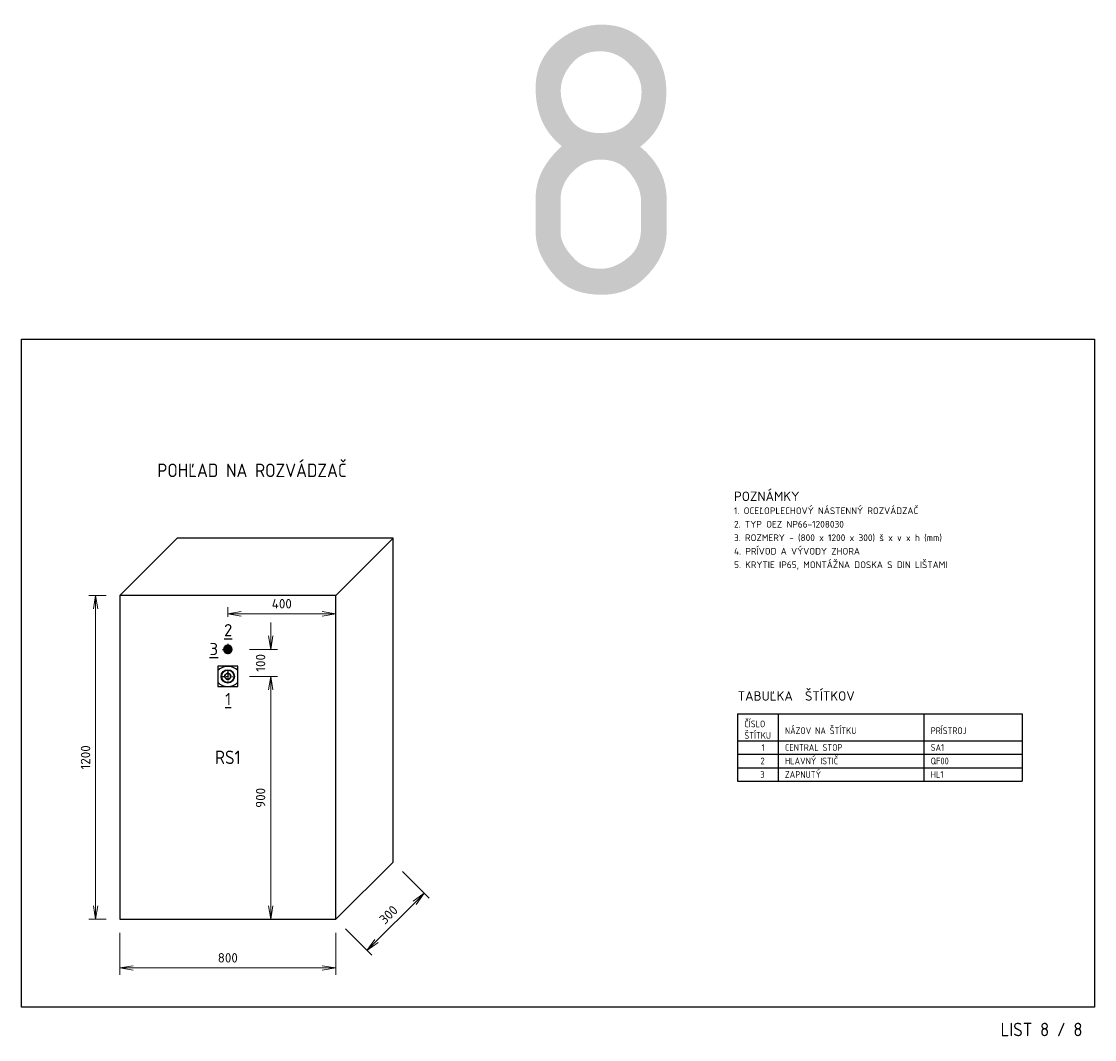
# Model space of a CAD drawing. Extents: x -1985 to 1512, y -2751 to -390.
# Tile 7 of 7: x 1114 to 1512, y -768 to -391. Entities that reach past the tile are written whole.
import ezdxf
from ezdxf.enums import TextEntityAlignment as Align

# ---------------------------------------------------------------- set-up
doc = ezdxf.new("R2010")
doc.units = 0
doc.header["$MEASUREMENT"] = 0
doc.header["$PDMODE"] = 3
doc.linetypes.add('DASHDOT2', pattern=[0.5, 0.25, -0.125, 0, -0.125])
doc.layers.get('0').update_dxf_attribs({"linetype": 'CONTINUOUS'})
doc.layers.get('Defpoints').update_dxf_attribs({"linetype": 'CONTINUOUS'})
for name, color, linetype in [('45', 7, 'CONTINUOUS'), ('_EL', 7, 'CONTINUOUS'), ('_ELEKTRO', 7, 'CONTINUOUS'), ('AE_POZNÁMKY', 7, 'CONTINUOUS')]:
    doc.layers.add(name, color=color, linetype=linetype)
for name, color, linetype, lineweight in [('E_L1', 7, 'CONTINUOUS', 25), ('E_popis', 4, 'CONTINUOUS', 40), ('E_text', 7, 'CONTINUOUS', 25)]:
    doc.layers.add(name, color=color, linetype=linetype, lineweight=lineweight)
doc.layers.add('view', color=1, linetype='CONTINUOUS', plot=False)
doc.styles.add('I085', font='isocp3.shx', dxfattribs={"width": 0.85})
doc.styles.add('ISOCP3', font='isocp3.shx')
doc.styles.add('ISOCPEUR', font='isocpeur.ttf')
doc.styles.add('SL', font='isocp3.shx', dxfattribs={"width": 0.85})
doc.styles.get("Standard").update_dxf_attribs({"font": 'Romans.shx'})
doc.dimstyles.get("Standard").update_dxf_attribs({"dimtxt": 0.18, "dimasz": 0.18, "dimexe": 0.18, "dimexo": 0.0625, "dimgap": 0.09, "dimtad": 0, "dimtih": 1, "dimtoh": 1, "dimdec": 4, "dimzin": 0, "dimdsep": 46, "dimtxsty": 'Standard', "dimcen": 0.09, "dimadec": 0, "dimazin": 0, "dimtfac": 1, "dimtdec": 4, "dimtofl": 0, "dimtmove": 0, "dimatfit": 3, "dimfxl": 1, "dimtolj": 1, "dimtzin": 0, "dimarcsym": 0})

# ---------------------------------------------------------------- blocks, each defined once
blk = doc.blocks.new('_Open')
at = {"color": 0, "linetype": 'ByBlock', "lineweight": -2}
for p, q in [((-1, 0.167), (0, 0)), ((-1, -0.167), (0, 0)), ((0, 0), (-1, 0))]:
    blk.add_line(p, q, dxfattribs=at)
blk = doc.blocks.new('*D47')
at = {"layer": 'Defpoints', "color": 0, "ltscale": 10, "transparency": 16777216}
for p in [(1251.91, -702.07), (1263.47, -713.63), (1230.69, -723.28)]:
    blk.add_point(p, dxfattribs=at)
at = {"layer": 'E_L1', "color": 0, "lineweight": 5, "ltscale": 10, "transparency": 16777216}
for p, q in [((1255.44, -705.6), (1265.24, -715.4)), ((1234.23, -726.82), (1244.02, -736.61))]:
    blk.add_line(p, q, dxfattribs=at)
at = {"layer": 'E_L1', "color": 0, "lineweight": 20, "ltscale": 10, "transparency": 16777216}
blk.add_line((1245.79, -731.31), (1259.93, -717.16), dxfattribs=at)
at = {"layer": 'E_L1', "color": 0, "lineweight": 20, "ltscale": 10, "transparency": 16777216, "xscale": 5, "yscale": 5, "zscale": 5}
for p, rotation in [((1263.47, -713.63), 45.00000000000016), ((1242.25, -734.84), 225.0000000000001)]:
    blk.add_blockref('_Open', p, dxfattribs=dict(at, rotation=rotation))
at = {"layer": 'E_L1', "color": 0, "ltscale": 10, "transparency": 16777216, "insert": (1250.21, -721.58), "char_height": 3.5, "attachment_point": 5, "rotation": 45, "style": 'ISOCPEUR', "bg_fill": 3, "box_fill_scale": 1.25, "bg_fill_color": 256, "bg_fill_true_color": 13158600, "bg_fill_transparency": 0}
blk.add_mtext('\\A1;300', dxfattribs=at)
blk = doc.blocks.new('*D53')
at = {"layer": 'Defpoints', "color": 0, "ltscale": 10, "transparency": 16777216}
for p in [(1150.69, -603.28), (1141.74, -723.28), (1150.69, -723.28)]:
    blk.add_point(p, dxfattribs=at)
at = {"layer": 'E_L1', "color": 0, "lineweight": 5, "ltscale": 10, "transparency": 16777216}
for p, q in [((1145.69, -603.28), (1139.24, -603.28)), ((1145.69, -723.28), (1139.24, -723.28))]:
    blk.add_line(p, q, dxfattribs=at)
at = {"layer": 'E_L1', "color": 0, "lineweight": 20, "ltscale": 10, "transparency": 16777216}
blk.add_line((1141.74, -608.28), (1141.74, -718.28), dxfattribs=at)
at = {"layer": 'E_L1', "color": 0, "lineweight": 20, "ltscale": 10, "transparency": 16777216, "xscale": 5, "yscale": 5, "zscale": 5}
for p, rotation in [((1141.74, -603.28), 90), ((1141.74, -723.28), 270)]:
    blk.add_blockref('_Open', p, dxfattribs=dict(at, rotation=rotation))
at = {"layer": 'E_L1', "color": 0, "ltscale": 10, "transparency": 16777216, "insert": (1137.99, -663.28), "char_height": 3.5, "attachment_point": 5, "rotation": 90, "style": 'ISOCPEUR', "bg_fill": 3, "box_fill_scale": 1.25, "bg_fill_color": 256, "bg_fill_true_color": 13158600, "bg_fill_transparency": 0}
blk.add_mtext('\\A1;1200', dxfattribs=at)
blk = doc.blocks.new('*D54')
at = {"layer": 'Defpoints', "color": 0, "ltscale": 10, "transparency": 16777216}
for p in [(1230.69, -610.12), (1230.69, -619.02), (1190.69, -623.28)]:
    blk.add_point(p, dxfattribs=at)
at = {"layer": 'E_L1', "color": 0, "lineweight": 5, "ltscale": 10, "transparency": 16777216}
blk.add_line((1190.69, -611.28), (1190.69, -607.62), dxfattribs=at)
at = {"layer": 'E_L1', "color": 0, "lineweight": 20, "ltscale": 10, "transparency": 16777216}
blk.add_line((1195.69, -610.12), (1225.69, -610.12), dxfattribs=at)
at = {"layer": 'E_L1', "color": 0, "lineweight": 20, "ltscale": 10, "transparency": 16777216, "xscale": 5, "yscale": 5, "zscale": 5, "rotation": 180}
blk.add_blockref('_Open', (1190.69, -610.12), dxfattribs=at)
at = {"layer": 'E_L1', "color": 0, "lineweight": 20, "ltscale": 10, "transparency": 16777216, "xscale": 5, "yscale": 5, "zscale": 5}
blk.add_blockref('_Open', (1230.69, -610.12), dxfattribs=at)
at = {"layer": 'E_L1', "color": 0, "ltscale": 10, "transparency": 16777216, "insert": (1210.69, -606.37), "char_height": 3.5, "attachment_point": 5, "style": 'ISOCPEUR', "bg_fill": 3, "box_fill_scale": 1.25, "bg_fill_color": 256, "bg_fill_true_color": 13158600, "bg_fill_transparency": 0}
blk.add_mtext('\\A1;400', dxfattribs=at)
blk = doc.blocks.new('*D55')
at = {"layer": 'Defpoints', "color": 0, "ltscale": 10, "transparency": 16777216}
for p in [(1193.69, -623.28), (1193.69, -633.28)]:
    blk.add_point(p, dxfattribs=at)
at = {"layer": 'E_L1', "color": 0, "lineweight": 20, "ltscale": 10, "transparency": 16777216}
for p, q in [((1206.57, -618.28), (1206.57, -613.28)), ((1206.57, -638.28), (1206.57, -643.28))]:
    blk.add_line(p, q, dxfattribs=at)
at = {"layer": 'E_L1', "color": 0, "lineweight": 5, "ltscale": 10, "transparency": 16777216}
for p, q in [((1198.69, -623.28), (1209.07, -623.28)), ((1198.69, -633.28), (1209.07, -633.28))]:
    blk.add_line(p, q, dxfattribs=at)
at = {"layer": 'E_L1', "color": 0, "lineweight": 20, "ltscale": 10, "transparency": 16777216, "xscale": 5, "yscale": 5, "zscale": 5}
for p, rotation in [((1206.57, -623.28), 270), ((1206.57, -633.28), 90)]:
    blk.add_blockref('_Open', p, dxfattribs=dict(at, rotation=rotation))
at = {"layer": 'E_L1', "color": 0, "ltscale": 10, "transparency": 16777216, "insert": (1202.82, -628.28), "char_height": 3.5, "attachment_point": 5, "rotation": 90, "style": 'ISOCPEUR', "bg_fill": 3, "box_fill_scale": 1.25, "bg_fill_color": 256, "bg_fill_true_color": 13158600, "bg_fill_transparency": 0}
blk.add_mtext('\\A1;100', dxfattribs=at)
at = {"layer": 'Defpoints', "color": 0, "ltscale": 10, "transparency": 16777216}
blk.add_point((1206.57, -623.28), dxfattribs=at)
blk = doc.blocks.new('SB')
at = {"linetype": 'Continuous', "const_width": 0.1}
blk.add_lwpolyline([(-0.95, 0, 1), (0.95, 0, 1)], format="xyb", close=True, dxfattribs=at)
at = {"linetype": 'Continuous'}
blk.add_circle((0, 0), 1.1, dxfattribs=at)
blk = doc.blocks.new('*D56')
at = {"layer": 'Defpoints', "color": 0, "ltscale": 10, "transparency": 16777216}
for p in [(1150.69, -723.28), (1230.69, -723.28), (1230.69, -741.3)]:
    blk.add_point(p, dxfattribs=at)
at = {"layer": 'E_L1', "color": 0, "lineweight": 5, "ltscale": 10, "transparency": 16777216}
for p, q in [((1150.69, -728.28), (1150.69, -743.8)), ((1230.69, -728.28), (1230.69, -743.8))]:
    blk.add_line(p, q, dxfattribs=at)
at = {"layer": 'E_L1', "color": 0, "lineweight": 20, "ltscale": 10, "transparency": 16777216}
blk.add_line((1155.69, -741.3), (1225.69, -741.3), dxfattribs=at)
at = {"layer": 'E_L1', "color": 0, "lineweight": 20, "ltscale": 10, "transparency": 16777216, "xscale": 5, "yscale": 5, "zscale": 5, "rotation": 180}
blk.add_blockref('_Open', (1150.69, -741.3), dxfattribs=at)
at = {"layer": 'E_L1', "color": 0, "lineweight": 20, "ltscale": 10, "transparency": 16777216, "xscale": 5, "yscale": 5, "zscale": 5}
blk.add_blockref('_Open', (1230.69, -741.3), dxfattribs=at)
at = {"layer": 'E_L1', "color": 0, "ltscale": 10, "transparency": 16777216, "insert": (1190.69, -737.55), "char_height": 3.5, "attachment_point": 5, "style": 'ISOCPEUR', "bg_fill": 3, "box_fill_scale": 1.25, "bg_fill_color": 256, "bg_fill_true_color": 13158600, "bg_fill_transparency": 0}
blk.add_mtext('\\A1;800', dxfattribs=at)
blk = doc.blocks.new('*D58')
at = {"layer": 'Defpoints', "color": 0, "ltscale": 10, "transparency": 16777216}
for p in [(1194.44, -633.28), (1194.44, -723.28), (1206.57, -723.28)]:
    blk.add_point(p, dxfattribs=at)
at = {"layer": 'E_L1', "color": 0, "lineweight": 5, "ltscale": 10, "transparency": 16777216}
for p, q in [((1199.44, -633.28), (1209.07, -633.28)), ((1199.44, -723.28), (1209.07, -723.28))]:
    blk.add_line(p, q, dxfattribs=at)
at = {"layer": 'E_L1', "color": 0, "lineweight": 20, "ltscale": 10, "transparency": 16777216}
blk.add_line((1206.57, -638.28), (1206.57, -718.28), dxfattribs=at)
at = {"layer": 'E_L1', "color": 0, "lineweight": 20, "ltscale": 10, "transparency": 16777216, "xscale": 5, "yscale": 5, "zscale": 5}
for p, rotation in [((1206.57, -633.28), 90), ((1206.57, -723.28), 270)]:
    blk.add_blockref('_Open', p, dxfattribs=dict(at, rotation=rotation))
at = {"layer": 'E_L1', "color": 0, "ltscale": 10, "transparency": 16777216, "insert": (1202.82, -678.28), "char_height": 3.5, "attachment_point": 5, "rotation": 90, "style": 'ISOCPEUR', "bg_fill": 3, "box_fill_scale": 1.25, "bg_fill_color": 256, "bg_fill_true_color": 13158600, "bg_fill_transparency": 0}
blk.add_mtext('\\A1;900', dxfattribs=at)

msp = doc.modelspace()

# ---------------------------------------------------------------- linework, layer by layer
at = {"layer": '45', "color": 1, "linetype": 'Continuous'}
for p, q in [((1379.55, -647.14), (1484.9, -647.14)), ((1379.55, -647.14), (1379.55, -672.14)), ((1484.9, -647.14), (1484.9, -672.14)), ((1379.55, -657.14), (1484.9, -657.14)), ((1379.55, -672.14), (1484.9, -672.14))]:
    msp.add_line(p, q, dxfattribs=at)
at = {"layer": '45', "linetype": 'Continuous'}
for p, q in [((1394.55, -647.14), (1394.55, -672.14)), ((1448.56, -647.14), (1448.56, -672.14)), ((1379.55, -662.14), (1484.9, -662.14)), ((1379.55, -667.14), (1484.9, -667.14)), ((1379.55, -667.14), (1484.9, -667.14))]:
    msp.add_line(p, q, dxfattribs=at)
at = {"layer": '_ELEKTRO', "ltscale": 10}
for p, q in [((1230.69, -603.28), (1251.91, -582.07)), ((1230.69, -723.28), (1251.91, -702.07))]:
    msp.add_line(p, q, dxfattribs=at)
at = {"layer": 'E_L1', "ltscale": 10}
msp.add_line((1251.91, -582.07), (1171.91, -582.07), dxfattribs=at)
at = {"layer": 'E_L1', "color": 252, "linetype": 'DASHDOT2', "ltscale": 2.5}
for p, q in [((1188.69, -623.28), (1192.69, -623.28)), ((1190.69, -621.28), (1190.69, -625.28)), ((1190.69, -631.28), (1190.69, -635.28)), ((1188.69, -633.28), (1192.69, -633.28))]:
    msp.add_line(p, q, dxfattribs=at)
at = {"layer": 'E_L1', "color": 252, "lineweight": 30, "ltscale": 10}
msp.add_lwpolyline([(1190.85, -632.18), (1190.85, -631.99), (1190.53, -631.99), (1190.53, -632.18)], dxfattribs=at)
msp.add_arc((1190.69, -633.28), 1.11, 98.2503, 81.7497, dxfattribs=at)
at = {"layer": 'view', "color": 2}
for p, q in [((1114.25, -508.34), (1511.75, -508.34)), ((1114.25, -755.84), (1114.25, -508.34)), ((1511.75, -508.34), (1511.75, -755.84)), ((1511.75, -755.84), (1114.25, -755.84))]:
    msp.add_line(p, q, dxfattribs=at)

# ---------------------------------------------------------------- texts
at = {"layer": '45', "color": 7, "linetype": 'Continuous', "style": 'ISOCPEUR'}
msp.add_text('%%U3', height=4.5, dxfattribs=at).set_placement((1187.1, -623.15), align=Align.MIDDLE_RIGHT)
at = {"layer": '45', "linetype": 'Continuous', "style": 'SL', "width": 0.85}
for s, p in [('ČÍSLO', (1382.05, -652.14)), ('NÁZOV NA ŠTÍTKU', (1397.05, -654.64)), ('PRÍSTROJ', (1451.06, -654.64)), ('ŠTÍTKU', (1382.05, -656.43))]:
    msp.add_text(s, height=2.5, dxfattribs=at).set_placement(p)
for s, p in [('1', (1389.55, -659.64)), ('2', (1389.55, -664.64)), ('3', (1389.55, -669.64))]:
    msp.add_text(s, height=2.5, dxfattribs=at).set_placement(p, align=Align.MIDDLE_RIGHT)
for s, p in [('CENTRAL STOP', (1397.05, -659.64)), ('SA1', (1451.06, -659.64)), ('HLAVNÝ ISTIČ', (1397.05, -664.64)), ('QF00', (1451.06, -664.64)), ('ZAPNUTÝ', (1397.05, -669.64)), ('HL1', (1451.06, -669.64))]:
    msp.add_text(s, height=2.5, dxfattribs=at).set_placement(p, align=Align.MIDDLE_LEFT)
at = {"layer": '_EL', "color": 7, "linetype": 'Continuous', "lineweight": 35, "style": 'I085'}
for s, p in [('POHĽAD NA ROZVÁDZAČ', (1199.65, -556.97)), ('RS1', (1190.69, -663.28))]:
    msp.add_text(s, height=5, dxfattribs=at).set_placement(p, align=Align.MIDDLE_CENTER)
msp.add_text('LIST 8 / 8', height=5, dxfattribs=at).set_placement((1476.94, -766.6))
at = {"layer": 'Defpoints', "color": 1, "linetype": 'Continuous', "style": 'ISOCP3'}
msp.add_text('8', height=100, dxfattribs=at).set_placement((1328.99, -492.17), align=Align.CENTER)
at = {"layer": 'E_popis', "lineweight": 15, "ltscale": 5, "style": 'ISOCPEUR'}
for s, p in [('POZNÁMKY', (1378.21, -566.58)), ('TABUĽKA  ŠTÍTKOV', (1379.55, -640.54))]:
    msp.add_text(s, height=3.5, dxfattribs=at).set_placement(p, align=Align.MIDDLE_LEFT)
at = {"layer": 'E_text', "lineweight": 15, "style": 'ISOCPEUR'}
for s, p in [('1. OCEĽOPLECHOVÝ NÁSTENNÝ ROZVÁDZAČ', (1378.21, -571.93)), ('2. TYP OEZ NP66-1208030', (1378.21, -576.93)), ('3. ROZMERY - (800 x 1200 x 300) š x v x h (mm)', (1378.21, -581.93)), ('4. PRÍVOD A VÝVODY ZHORA', (1378.21, -586.93)), ('5. KRYTIE IP65, MONTÁŽNA DOSKA S DIN LIŠTAMI', (1378.21, -591.93))]:
    msp.add_text(s, height=2.5, dxfattribs=at).set_placement(p, align=Align.MIDDLE_LEFT)

# ---------------------------------------------------------------- dimensions: what is measured, and where the dimension line sits
at = {"layer": 'E_L1', "color": 8, "ltscale": 10}
dim = msp.add_linear_dim(base=(1141.74, -723.28), p1=(1150.69, -603.28), p2=(1150.69, -723.28), angle=90, text='<>0', dimstyle='Standard', override={"dimtxt": 3.5, "dimasz": 5, "dimexe": 2.5, "dimexo": 5, "dimgap": 2, "dimtad": 1, "dimtih": 0, "dimtoh": 0, "dimdec": 0, "dimtxsty": 'ISOCPEUR', "dimblk1": 'Open', "dimblk2": 'Open', "dimsah": 1, "dimcen": -3, "dimdle": 1.25, "dimtfac": 0.75, "dimfxl": 5, "dimtvp": 1.5, "dimtfill": 1, "dimlwd": 20, "dimlwe": 5, "dimarcsym": 2}, dxfattribs=at)
dim.commit()
dim.dimension.update_dxf_attribs({"geometry": '*D53', "text_midpoint": (1137.99, -663.28)})

# ---------------------------------------------------------------- next in the draw order: linework, layer by layer
at = {"layer": '_ELEKTRO', "ltscale": 10}
msp.add_line((1150.69, -603.28), (1171.91, -582.07), dxfattribs=at)

# ---------------------------------------------------------------- next in the draw order: dimensions: what is measured, and where the dimension line sits
at = {"layer": 'E_L1', "color": 8, "ltscale": 10}
dim = msp.add_linear_dim(base=(1230.69, -610.12), p1=(1190.69, -623.28), p2=(1230.69, -619.02), text='<>0', dimstyle='Standard', override={"dimtxt": 3.5, "dimasz": 5, "dimexe": 2.5, "dimexo": 12, "dimgap": 2, "dimtad": 1, "dimtih": 0, "dimtoh": 0, "dimdec": 0, "dimtxsty": 'ISOCPEUR', "dimblk1": 'Open', "dimblk2": 'Open', "dimsah": 1, "dimcen": -3, "dimdle": 1.25, "dimse2": 1, "dimtfac": 0.75, "dimfxl": 5, "dimtvp": 1.5, "dimtfill": 1, "dimlwd": 20, "dimlwe": 5, "dimarcsym": 2}, dxfattribs=at)
dim.commit()
dim.dimension.update_dxf_attribs({"geometry": '*D54', "text_midpoint": (1210.69, -606.37)})
dim = msp.add_aligned_dim(p1=(1230.69, -723.28), p2=(1251.91, -702.07), distance=-16.35, text='300', dimstyle='Standard', override={"dimtxt": 3.5, "dimasz": 5, "dimexe": 2.5, "dimexo": 5, "dimgap": 2, "dimtad": 1, "dimtih": 0, "dimtoh": 0, "dimdec": 0, "dimtxsty": 'ISOCPEUR', "dimblk1": 'Open', "dimblk2": 'Open', "dimsah": 1, "dimcen": -3, "dimdle": 1.25, "dimtfac": 0.75, "dimfxl": 5, "dimtvp": 1.5, "dimtfill": 1, "dimlwd": 20, "dimlwe": 5, "dimarcsym": 2}, dxfattribs=at)
dim.commit()
dim.dimension.update_dxf_attribs({"geometry": '*D47', "text_midpoint": (1250.21, -721.58)})

# ---------------------------------------------------------------- next in the draw order: linework, layer by layer
at = {"layer": '_ELEKTRO', "ltscale": 10}
msp.add_line((1251.91, -702.07), (1251.91, -582.07), dxfattribs=at)
at = {"layer": 'E_L1', "color": 252, "lineweight": 30, "ltscale": 10}
msp.add_lwpolyline([(1190.85, -622.18), (1190.85, -621.99), (1190.53, -621.99), (1190.53, -622.18)], dxfattribs=at)

# ---------------------------------------------------------------- next in the draw order: dimensions: what is measured, and where the dimension line sits
at = {"layer": 'E_L1', "color": 8, "ltscale": 10}
dim = msp.add_linear_dim(base=(1206.57, -623.28), p1=(1193.69, -633.28), p2=(1193.69, -623.28), angle=90, text='<>0', dimstyle='Standard', override={"dimtxt": 3.5, "dimasz": 5, "dimexe": 2.5, "dimexo": 5, "dimgap": 2, "dimtad": 1, "dimtih": 0, "dimtoh": 0, "dimdec": 0, "dimtxsty": 'ISOCPEUR', "dimblk1": 'Open', "dimblk2": 'Open', "dimsah": 1, "dimcen": -3, "dimdle": 1.25, "dimtfac": 0.75, "dimfxl": 5, "dimtvp": 1.5, "dimtfill": 1, "dimlwd": 20, "dimlwe": 5, "dimarcsym": 2}, dxfattribs=at)
dim.commit()
dim.dimension.update_dxf_attribs({"geometry": '*D55', "text_midpoint": (1202.82, -628.28)})
dim = msp.add_linear_dim(base=(1230.69, -741.3), p1=(1150.69, -723.28), p2=(1230.69, -723.28), text='800', dimstyle='Standard', override={"dimtxt": 3.5, "dimasz": 5, "dimexe": 2.5, "dimexo": 5, "dimgap": 2, "dimtad": 1, "dimtih": 0, "dimtoh": 0, "dimdec": 0, "dimtxsty": 'ISOCPEUR', "dimblk1": 'Open', "dimblk2": 'Open', "dimsah": 1, "dimcen": -3, "dimdle": 1.25, "dimtfac": 0.75, "dimfxl": 5, "dimtvp": 1.5, "dimtfill": 1, "dimlwd": 20, "dimlwe": 5, "dimarcsym": 2}, dxfattribs=at)
dim.commit()
dim.dimension.update_dxf_attribs({"geometry": '*D56', "text_midpoint": (1190.69, -737.55)})

# ---------------------------------------------------------------- next in the draw order: hatches: boundary and pattern name
at = {"layer": 'AE_POZNÁMKY', "ltscale": 10}
h = msp.add_hatch(color=1, dxfattribs=at)
h.set_gradient(color1=(255, 255, 255), color2=(128, 128, 128), tint=1, name='INVSPHERICAL')
edge = h.paths.add_edge_path()
edge.add_arc((1190.69, -623.28), 1.5, 0, 360)

# ---------------------------------------------------------------- next in the draw order: linework, layer by layer
msp.add_lwpolyline([(1186.94, -637.03), (1194.44, -637.03), (1194.44, -629.53), (1186.94, -629.53)], close=True)
at = {"lineweight": 30}
msp.add_circle((1190.69, -623.28), 1.5, dxfattribs=at)
for centre, start, end in [((1190.69, -634.92), 45.5216, 134.4784), ((1190.69, -631.64), 225.5216, 314.4784)]:
    msp.add_arc(centre, 5.35, start, end)
at = {"layer": 'E_L1', "ltscale": 10}
msp.add_lwpolyline([(1150.69, -723.28), (1230.69, -723.28), (1230.69, -603.28), (1150.69, -603.28)], close=True, dxfattribs=at)
at = {"layer": 'E_L1', "color": 252, "lineweight": 30, "ltscale": 10}
msp.add_arc((1190.69, -623.28), 1.11, 98.2503, 81.7497, dxfattribs=at)

# ---------------------------------------------------------------- next in the draw order: block references
at = {"layer": '45', "linetype": 'Continuous', "xscale": 2.25, "yscale": 2.25, "zscale": 2.25}
msp.add_blockref('SB', (1190.69, -633.28), dxfattribs=at)

# ---------------------------------------------------------------- next in the draw order: texts
at = {"layer": '45', "color": 7, "linetype": 'Continuous', "style": 'ISOCPEUR'}
for s, p in [('%%U2', (1190.82, -619.77)), ('%%U1', (1190.82, -645.29))]:
    msp.add_text(s, height=4.5, dxfattribs=at).set_placement(p, align=Align.BOTTOM_CENTER)

# ---------------------------------------------------------------- next in the draw order: dimensions: what is measured, and where the dimension line sits
at = {"layer": 'E_L1', "color": 8, "ltscale": 10}
dim = msp.add_linear_dim(base=(1206.57, -723.28), p1=(1194.44, -633.28), p2=(1194.44, -723.28), angle=90, text='<>0', dimstyle='Standard', override={"dimtxt": 3.5, "dimasz": 5, "dimexe": 2.5, "dimexo": 5, "dimgap": 2, "dimtad": 1, "dimtih": 0, "dimtoh": 0, "dimdec": 0, "dimtxsty": 'ISOCPEUR', "dimblk1": 'Open', "dimblk2": 'Open', "dimsah": 1, "dimcen": -3, "dimdle": 1.25, "dimtfac": 0.75, "dimfxl": 5, "dimtvp": 1.5, "dimtfill": 1, "dimlwd": 20, "dimlwe": 5, "dimarcsym": 2}, dxfattribs=at)
dim.commit()
dim.dimension.update_dxf_attribs({"geometry": '*D58', "text_midpoint": (1202.82, -678.28)})

doc.saveas('drawing.dxf')
